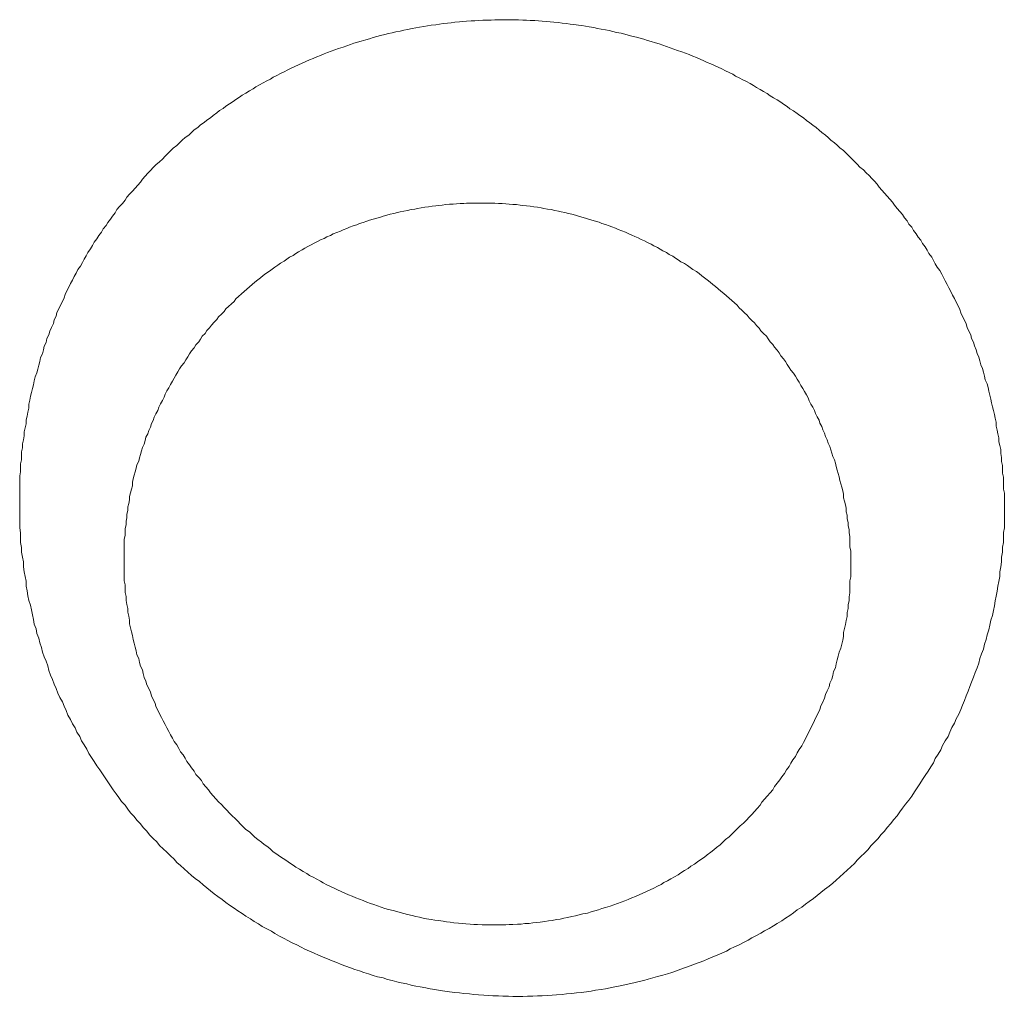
# Model space of a CAD drawing. Header units: millimetres. Extents: x -2274 to 12297, y -16157 to 26321.
# Tile 48 of 256: x -83.37 to -82.28, y -7061.02 to -7059.94. Entities that reach past the tile are written whole.
import ezdxf

# ---------------------------------------------------------------- set-up
doc = ezdxf.new("R2010")
doc.units = ezdxf.units.MM

msp = doc.modelspace()

# ---------------------------------------------------------------- linework, layer by layer
at = {"color": 253, "lineweight": 13}
for points in [[(-83.3673, -7060.4525, 0), (-83.3673, -7060.4481, 0), (-83.3673, -7060.4437, 0), (-83.3663, -7060.4393, 0), (-83.3663, -7060.4349, 0), (-83.3663, -7060.4305, 0), (-83.3653, -7060.4261, 0), (-83.3653, -7060.4217, 0), (-83.3653, -7060.4173, 0), (-83.3643, -7060.4129, 0), (-83.3643, -7060.4085, 0), (-83.3633, -7060.4041, 0), (-83.3623, -7060.3997, 0), (-83.3623, -7060.3953, 0), (-83.3613, -7060.391, 0), (-83.3603, -7060.3866, 0), (-83.3603, -7060.3822, 0), (-83.3593, -7060.3779, 0), (-83.3583, -7060.3735, 0), (-83.3573, -7060.3692, 0), (-83.3573, -7060.3649, 0), (-83.3563, -7060.3606, 0), (-83.3553, -7060.3562, 0), (-83.3543, -7060.3519, 0), (-83.3533, -7060.3476, 0), (-83.3523, -7060.3434, 0), (-83.3513, -7060.3391, 0), (-83.3503, -7060.3348, 0), (-83.3483, -7060.3305, 0), (-83.3473, -7060.3263, 0), (-83.3463, -7060.3221, 0), (-83.3453, -7060.3178, 0), (-83.3443, -7060.3136, 0), (-83.3423, -7060.3094, 0), (-83.3413, -7060.3052, 0), (-83.3403, -7060.301, 0), (-83.3383, -7060.2969, 0), (-83.3373, -7060.2927, 0), (-83.3353, -7060.2886, 0), (-83.3343, -7060.2845, 0), (-83.3323, -7060.2803, 0), (-83.3303, -7060.2762, 0), (-83.3293, -7060.2722, 0), (-83.3273, -7060.2681, 0), (-83.3263, -7060.264, 0), (-83.3243, -7060.26, 0), (-83.3223, -7060.256, 0), (-83.3203, -7060.252, 0), (-83.3183, -7060.248, 0), (-83.3173, -7060.244, 0), (-83.3153, -7060.2401, 0), (-83.3133, -7060.2361, 0), (-83.3113, -7060.2322, 0), (-83.3093, -7060.2283, 0), (-83.3073, -7060.2244, 0), (-83.3053, -7060.2206, 0), (-83.3033, -7060.2167, 0), (-83.3003, -7060.2129, 0), (-83.2983, -7060.2091, 0), (-83.2963, -7060.2053, 0), (-83.2943, -7060.2015, 0), (-83.2923, -7060.1978, 0), (-83.2893, -7060.194, 0), (-83.2873, -7060.1903, 0), (-83.2853, -7060.1866, 0), (-83.2823, -7060.1829, 0), (-83.2803, -7060.1793, 0), (-83.2773, -7060.1756, 0), (-83.2753, -7060.172, 0), (-83.2723, -7060.1684, 0), (-83.2703, -7060.1649, 0), (-83.2673, -7060.1613, 0), (-83.2653, -7060.1578, 0), (-83.2623, -7060.1543, 0), (-83.2603, -7060.1508, 0), (-83.2573, -7060.1473, 0), (-83.2543, -7060.1439, 0), (-83.2513, -7060.1405, 0), (-83.2493, -7060.1371, 0), (-83.2463, -7060.1337, 0), (-83.2433, -7060.1304, 0), (-83.2403, -7060.127, 0), (-83.2373, -7060.1237, 0), (-83.2343, -7060.1205, 0), (-83.2323, -7060.1172, 0), (-83.2293, -7060.114, 0), (-83.2263, -7060.1108, 0), (-83.2233, -7060.1076, 0), (-83.2203, -7060.1045, 0), (-83.2173, -7060.1013, 0), (-83.2133, -7060.0982, 0), (-83.2103, -7060.0952, 0), (-83.2073, -7060.0921, 0), (-83.2043, -7060.0891, 0), (-83.2013, -7060.0861, 0), (-83.1983, -7060.0831, 0), (-83.1943, -7060.0802, 0), (-83.1913, -7060.0772, 0), (-83.1883, -7060.0744, 0), (-83.1853, -7060.0715, 0), (-83.1813, -7060.0687, 0), (-83.1783, -7060.0658, 0), (-83.1753, -7060.0631, 0), (-83.1713, -7060.0603, 0), (-83.1683, -7060.0576, 0), (-83.1643, -7060.0549, 0), (-83.1613, -7060.0522, 0), (-83.1573, -7060.0496, 0), (-83.1543, -7060.047, 0), (-83.1503, -7060.0444, 0), (-83.1473, -7060.0418, 0), (-83.1433, -7060.0393, 0), (-83.1403, -7060.0368, 0), (-83.1363, -7060.0343, 0), (-83.1323, -7060.0319, 0), (-83.1293, -7060.0295, 0), (-83.1253, -7060.0271, 0), (-83.1223, -7060.0248, 0), (-83.1183, -7060.0225, 0), (-83.1143, -7060.0202, 0), (-83.1103, -7060.0179, 0), (-83.1073, -7060.0157, 0), (-83.1033, -7060.0135, 0), (-83.0993, -7060.0113, 0), (-83.0953, -7060.0092, 0), (-83.0913, -7060.0071, 0), (-83.0883, -7060.005, 0), (-83.0843, -7060.003, 0), (-83.0803, -7060.001, 0), (-83.0763, -7059.999, 0), (-83.0723, -7059.9971, 0), (-83.0683, -7059.9952, 0), (-83.0643, -7059.9933, 0), (-83.0603, -7059.9914, 0), (-83.0563, -7059.9896, 0), (-83.0523, -7059.9879, 0), (-83.0483, -7059.9861, 0), (-83.0443, -7059.9844, 0), (-83.0403, -7059.9827, 0), (-83.0363, -7059.9811, 0), (-83.0323, -7059.9795, 0), (-83.0283, -7059.9779, 0), (-83.0243, -7059.9763, 0), (-83.0203, -7059.9748, 0), (-83.0163, -7059.9733, 0), (-83.0113, -7059.9719, 0), (-83.0073, -7059.9705, 0), (-83.0033, -7059.9691, 0), (-82.9993, -7059.9677, 0), (-82.9953, -7059.9664, 0), (-82.9913, -7059.9652, 0), (-82.9863, -7059.9639, 0), (-82.9823, -7059.9627, 0), (-82.9783, -7059.9615, 0), (-82.9743, -7059.9604, 0), (-82.9703, -7059.9593, 0), (-82.9653, -7059.9582, 0), (-82.9613, -7059.9571, 0), (-82.9573, -7059.9561, 0), (-82.9533, -7059.9552, 0), (-82.9483, -7059.9542, 0), (-82.9443, -7059.9533, 0), (-82.9403, -7059.9524, 0), (-82.9353, -7059.9516, 0), (-82.9313, -7059.9508, 0), (-82.9273, -7059.95, 0), (-82.9223, -7059.9493, 0), (-82.9183, -7059.9486, 0), (-82.9143, -7059.9479, 0), (-82.9093, -7059.9473, 0), (-82.9053, -7059.9467, 0), (-82.9013, -7059.9461, 0), (-82.8963, -7059.9456, 0), (-82.8923, -7059.9451, 0), (-82.8883, -7059.9446, 0), (-82.8833, -7059.9442, 0), (-82.8793, -7059.9438, 0), (-82.8753, -7059.9435, 0), (-82.8703, -7059.9431, 0), (-82.8663, -7059.9429, 0), (-82.8623, -7059.9426, 0), (-82.8573, -7059.9424, 0), (-82.8533, -7059.9422, 0), (-82.8483, -7059.9421, 0), (-82.8443, -7059.942, 0), (-82.8403, -7059.9419, 0), (-82.8353, -7059.9418, 0), (-82.8313, -7059.9418, 0), (-82.8273, -7059.9419, 0), (-82.8223, -7059.9419, 0), (-82.8183, -7059.942, 0), (-82.8133, -7059.9422, 0), (-82.8093, -7059.9423, 0), (-82.8053, -7059.9425, 0), (-82.8003, -7059.9428, 0), (-82.7963, -7059.943, 0), (-82.7923, -7059.9433, 0), (-82.7873, -7059.9437, 0), (-82.7833, -7059.9441, 0), (-82.7793, -7059.9445, 0), (-82.7743, -7059.9449, 0), (-82.7703, -7059.9454, 0), (-82.7653, -7059.9459, 0), (-82.7613, -7059.9465, 0), (-82.7573, -7059.947, 0), (-82.7523, -7059.9477, 0), (-82.7483, -7059.9483, 0), (-82.7443, -7059.949, 0), (-82.7403, -7059.9497, 0), (-82.7353, -7059.9505, 0), (-82.7313, -7059.9513, 0), (-82.7273, -7059.9521, 0), (-82.7223, -7059.9529, 0), (-82.7183, -7059.9538, 0), (-82.7143, -7059.9547, 0), (-82.7103, -7059.9557, 0), (-82.7053, -7059.9567, 0), (-82.7013, -7059.9577, 0), (-82.6973, -7059.9588, 0), (-82.6933, -7059.9599, 0), (-82.6883, -7059.961, 0), (-82.6843, -7059.9621, 0), (-82.6803, -7059.9633, 0), (-82.6763, -7059.9646, 0), (-82.6723, -7059.9658, 0), (-82.6673, -7059.9671, 0), (-82.6633, -7059.9684, 0), (-82.6593, -7059.9698, 0), (-82.6553, -7059.9712, 0), (-82.6513, -7059.9726, 0), (-82.6473, -7059.9741, 0), (-82.6433, -7059.9756, 0), (-82.6383, -7059.9771, 0), (-82.6343, -7059.9786, 0), (-82.6303, -7059.9802, 0), (-82.6263, -7059.9818, 0), (-82.6223, -7059.9835, 0), (-82.6183, -7059.9852, 0), (-82.6143, -7059.9869, 0), (-82.6103, -7059.9887, 0), (-82.6063, -7059.9904, 0), (-82.6023, -7059.9922, 0), (-82.5983, -7059.9941, 0), (-82.5943, -7059.996, 0), (-82.5903, -7059.9979, 0), (-82.5863, -7059.9998, 0), (-82.5823, -7060.0018, 0), (-82.5793, -7060.0038, 0), (-82.5753, -7060.0058, 0), (-82.5713, -7060.0078, 0), (-82.5673, -7060.0099, 0), (-82.5633, -7060.0121, 0), (-82.5593, -7060.0142, 0), (-82.5563, -7060.0164, 0), (-82.5523, -7060.0186, 0), (-82.5483, -7060.0208, 0), (-82.5443, -7060.0231, 0), (-82.5413, -7060.0254, 0), (-82.5373, -7060.0277, 0), (-82.5333, -7060.0301, 0), (-82.5293, -7060.0324, 0), (-82.5263, -7060.0348, 0), (-82.5223, -7060.0373, 0), (-82.5193, -7060.0398, 0), (-82.5153, -7060.0422, 0), (-82.5113, -7060.0448, 0), (-82.5083, -7060.0473, 0), (-82.5043, -7060.0499, 0), (-82.5013, -7060.0525, 0), (-82.4973, -7060.0551, 0), (-82.4943, -7060.0578, 0), (-82.4903, -7060.0605, 0), (-82.4873, -7060.0632, 0), (-82.4843, -7060.0659, 0), (-82.4803, -7060.0687, 0), (-82.4773, -7060.0715, 0), (-82.4743, -7060.0743, 0), (-82.4703, -7060.0771, 0), (-82.4673, -7060.08, 0), (-82.4643, -7060.0829, 0), (-82.4603, -7060.0858, 0), (-82.4573, -7060.0888, 0), (-82.4543, -7060.0918, 0), (-82.4513, -7060.0947, 0), (-82.4483, -7060.0978, 0), (-82.4453, -7060.1008, 0), (-82.4423, -7060.1039, 0), (-82.4383, -7060.107, 0), (-82.4353, -7060.1101, 0), (-82.4323, -7060.1132, 0), (-82.4293, -7060.1164, 0), (-82.4263, -7060.1196, 0), (-82.4233, -7060.1228, 0), (-82.4213, -7060.1261, 0), (-82.4183, -7060.1293, 0), (-82.4153, -7060.1326, 0), (-82.4123, -7060.1359, 0), (-82.4093, -7060.1392, 0), (-82.4063, -7060.1426, 0), (-82.4043, -7060.146, 0), (-82.4013, -7060.1494, 0), (-82.3983, -7060.1528, 0), (-82.3953, -7060.1562, 0), (-82.3933, -7060.1597, 0), (-82.3903, -7060.1632, 0), (-82.3883, -7060.1667, 0), (-82.3853, -7060.1702, 0), (-82.3833, -7060.1737, 0), (-82.3803, -7060.1773, 0), (-82.3783, -7060.1809, 0), (-82.3753, -7060.1845, 0), (-82.3733, -7060.1881, 0), (-82.3703, -7060.1918, 0), (-82.3683, -7060.1955, 0), (-82.3663, -7060.1991, 0), (-82.3633, -7060.2029, 0), (-82.3613, -7060.2066, 0), (-82.3593, -7060.2103, 0), (-82.3573, -7060.2141, 0), (-82.3543, -7060.2179, 0), (-82.3523, -7060.2217, 0), (-82.3503, -7060.2255, 0), (-82.3483, -7060.2293, 0), (-82.3463, -7060.2331, 0), (-82.3443, -7060.237, 0), (-82.3423, -7060.2409, 0), (-82.3403, -7060.2448, 0), (-82.3383, -7060.2487, 0), (-82.3363, -7060.2526, 0), (-82.3343, -7060.2566, 0), (-82.3323, -7060.2605, 0), (-82.3313, -7060.2645, 0), (-82.3293, -7060.2685, 0), (-82.3273, -7060.2725, 0), (-82.3253, -7060.2765, 0), (-82.3243, -7060.2805, 0), (-82.3223, -7060.2846, 0), (-82.3203, -7060.2886, 0), (-82.3193, -7060.2927, 0), (-82.3173, -7060.2967, 0), (-82.3163, -7060.3008, 0), (-82.3143, -7060.3049, 0), (-82.3133, -7060.309, 0), (-82.3113, -7060.3132, 0), (-82.3103, -7060.3173, 0), (-82.3093, -7060.3214, 0), (-82.3073, -7060.3256, 0), (-82.3063, -7060.3298, 0), (-82.3053, -7060.3339, 0), (-82.3043, -7060.3381, 0), (-82.3023, -7060.3423, 0), (-82.3013, -7060.3465, 0), (-82.3003, -7060.3507, 0), (-82.2993, -7060.3549, 0), (-82.2983, -7060.3592, 0), (-82.2973, -7060.3634, 0), (-82.2963, -7060.3677, 0), (-82.2953, -7060.3719, 0), (-82.2943, -7060.3762, 0), (-82.2933, -7060.3804, 0), (-82.2923, -7060.3847, 0), (-82.2923, -7060.389, 0), (-82.2913, -7060.3933, 0), (-82.2903, -7060.3976, 0), (-82.2893, -7060.4019, 0), (-82.2893, -7060.4062, 0), (-82.2883, -7060.4105, 0), (-82.2873, -7060.4149, 0), (-82.2873, -7060.4192, 0), (-82.2863, -7060.4235, 0), (-82.2863, -7060.4279, 0), (-82.2853, -7060.4322, 0), (-82.2853, -7060.4366, 0), (-82.2853, -7060.4409, 0), (-82.2843, -7060.4453, 0), (-82.2843, -7060.4496, 0), (-82.2843, -7060.454, 0), (-82.2843, -7060.4584, 0), (-82.2833, -7060.4628, 0), (-82.2833, -7060.4671, 0), (-82.2833, -7060.4715, 0), (-82.2833, -7060.4759, 0), (-82.2833, -7060.4803, 0), (-82.2833, -7060.4847, 0)], [(-82.4523, -7060.5459, 0), (-82.4523, -7060.542, 0), (-82.4523, -7060.538, 0), (-82.4523, -7060.5341, 0), (-82.4523, -7060.5302, 0), (-82.4523, -7060.5262, 0), (-82.4533, -7060.5223, 0), (-82.4533, -7060.5184, 0), (-82.4533, -7060.5145, 0), (-82.4533, -7060.5105, 0), (-82.4543, -7060.5066, 0), (-82.4543, -7060.5027, 0), (-82.4553, -7060.4988, 0), (-82.4553, -7060.4949, 0), (-82.4563, -7060.491, 0), (-82.4563, -7060.4871, 0), (-82.4573, -7060.4833, 0), (-82.4573, -7060.4794, 0), (-82.4583, -7060.4755, 0), (-82.4593, -7060.4717, 0), (-82.4603, -7060.4678, 0), (-82.4603, -7060.464, 0), (-82.4613, -7060.4602, 0), (-82.4623, -7060.4563, 0), (-82.4633, -7060.4525, 0), (-82.4643, -7060.4487, 0), (-82.4653, -7060.4449, 0), (-82.4663, -7060.4411, 0), (-82.4673, -7060.4374, 0), (-82.4683, -7060.4336, 0), (-82.4693, -7060.4299, 0), (-82.4703, -7060.4261, 0), (-82.4723, -7060.4224, 0), (-82.4733, -7060.4187, 0), (-82.4743, -7060.415, 0), (-82.4753, -7060.4113, 0), (-82.4773, -7060.4076, 0), (-82.4783, -7060.404, 0), (-82.4803, -7060.4003, 0), (-82.4813, -7060.3967, 0), (-82.4833, -7060.3931, 0), (-82.4843, -7060.3895, 0), (-82.4863, -7060.3859, 0), (-82.4873, -7060.3823, 0), (-82.4893, -7060.3788, 0), (-82.4913, -7060.3752, 0), (-82.4923, -7060.3717, 0), (-82.4943, -7060.3682, 0), (-82.4963, -7060.3647, 0), (-82.4983, -7060.3613, 0), (-82.4993, -7060.3578, 0), (-82.5013, -7060.3544, 0), (-82.5033, -7060.351, 0), (-82.5053, -7060.3476, 0), (-82.5073, -7060.3442, 0), (-82.5093, -7060.3408, 0), (-82.5113, -7060.3375, 0), (-82.5133, -7060.3342, 0), (-82.5153, -7060.3309, 0), (-82.5183, -7060.3276, 0), (-82.5203, -7060.3244, 0), (-82.5223, -7060.3211, 0), (-82.5243, -7060.3179, 0), (-82.5263, -7060.3148, 0), (-82.5293, -7060.3116, 0), (-82.5313, -7060.3084, 0), (-82.5333, -7060.3053, 0), (-82.5363, -7060.3022, 0), (-82.5383, -7060.2992, 0), (-82.5413, -7060.2961, 0), (-82.5433, -7060.2931, 0), (-82.5453, -7060.2901, 0), (-82.5483, -7060.2871, 0), (-82.5513, -7060.2842, 0), (-82.5533, -7060.2812, 0), (-82.5563, -7060.2783, 0), (-82.5583, -7060.2755, 0), (-82.5613, -7060.2726, 0), (-82.5643, -7060.2698, 0), (-82.5663, -7060.267, 0), (-82.5693, -7060.2642, 0), (-82.5723, -7060.2615, 0), (-82.5753, -7060.2587, 0), (-82.5773, -7060.256, 0), (-82.5803, -7060.2534, 0), (-82.5833, -7060.2507, 0), (-82.5863, -7060.2481, 0), (-82.5893, -7060.2455, 0), (-82.5923, -7060.243, 0), (-82.5953, -7060.2404, 0), (-82.5983, -7060.2379, 0), (-82.6013, -7060.2355, 0), (-82.6043, -7060.233, 0), (-82.6073, -7060.2306, 0), (-82.6103, -7060.2282, 0), (-82.6133, -7060.2259, 0), (-82.6163, -7060.2235, 0), (-82.6193, -7060.2212, 0), (-82.6223, -7060.219, 0), (-82.6263, -7060.2167, 0), (-82.6293, -7060.2145, 0), (-82.6323, -7060.2124, 0), (-82.6353, -7060.2102, 0), (-82.6393, -7060.2081, 0), (-82.6423, -7060.206, 0), (-82.6453, -7060.204, 0), (-82.6483, -7060.2019, 0), (-82.6523, -7060.2, 0), (-82.6553, -7060.198, 0), (-82.6593, -7060.1961, 0), (-82.6623, -7060.1942, 0), (-82.6653, -7060.1923, 0), (-82.6693, -7060.1905, 0), (-82.6723, -7060.1887, 0), (-82.6763, -7060.187, 0), (-82.6793, -7060.1852, 0), (-82.6833, -7060.1835, 0), (-82.6863, -7060.1819, 0), (-82.6903, -7060.1803, 0), (-82.6933, -7060.1787, 0), (-82.6973, -7060.1771, 0), (-82.7003, -7060.1756, 0), (-82.7043, -7060.1741, 0), (-82.7083, -7060.1726, 0), (-82.7113, -7060.1712, 0), (-82.7153, -7060.1698, 0), (-82.7183, -7060.1685, 0), (-82.7223, -7060.1672, 0), (-82.7263, -7060.1659, 0), (-82.7293, -7060.1646, 0), (-82.7333, -7060.1634, 0), (-82.7373, -7060.1622, 0), (-82.7413, -7060.1611, 0), (-82.7443, -7060.16, 0), (-82.7483, -7060.1589, 0), (-82.7523, -7060.1579, 0), (-82.7553, -7060.1569, 0), (-82.7593, -7060.1559, 0), (-82.7633, -7060.155, 0), (-82.7673, -7060.1541, 0), (-82.7713, -7060.1532, 0), (-82.7743, -7060.1524, 0), (-82.7783, -7060.1516, 0), (-82.7823, -7060.1508, 0), (-82.7863, -7060.1501, 0), (-82.7903, -7060.1494, 0), (-82.7933, -7060.1488, 0), (-82.7973, -7060.1482, 0), (-82.8013, -7060.1476, 0), (-82.8053, -7060.1471, 0), (-82.8093, -7060.1466, 0), (-82.8133, -7060.1461, 0), (-82.8163, -7060.1457, 0), (-82.8203, -7060.1453, 0), (-82.8243, -7060.145, 0), (-82.8283, -7060.1447, 0), (-82.8323, -7060.1444, 0), (-82.8363, -7060.1441, 0), (-82.8403, -7060.1439, 0), (-82.8443, -7060.1438, 0), (-82.8473, -7060.1436, 0), (-82.8513, -7060.1435, 0), (-82.8553, -7060.1435, 0), (-82.8593, -7060.1435, 0), (-82.8633, -7060.1435, 0), (-82.8673, -7060.1435, 0), (-82.8713, -7060.1436, 0), (-82.8753, -7060.1438, 0), (-82.8783, -7060.1439, 0), (-82.8823, -7060.1441, 0), (-82.8863, -7060.1444, 0), (-82.8903, -7060.1446, 0), (-82.8943, -7060.1449, 0), (-82.8983, -7060.1453, 0), (-82.9023, -7060.1457, 0), (-82.9063, -7060.1461, 0), (-82.9093, -7060.1466, 0), (-82.9133, -7060.1471, 0), (-82.9173, -7060.1476, 0), (-82.9213, -7060.1482, 0), (-82.9253, -7060.1488, 0), (-82.9293, -7060.1494, 0), (-82.9323, -7060.1501, 0), (-82.9363, -7060.1508, 0), (-82.9403, -7060.1516, 0), (-82.9443, -7060.1524, 0), (-82.9483, -7060.1532, 0), (-82.9513, -7060.1541, 0), (-82.9553, -7060.155, 0), (-82.9593, -7060.1559, 0), (-82.9633, -7060.1569, 0), (-82.9673, -7060.1579, 0), (-82.9703, -7060.159, 0), (-82.9743, -7060.1601, 0), (-82.9783, -7060.1612, 0), (-82.9823, -7060.1623, 0), (-82.9853, -7060.1635, 0), (-82.9893, -7060.1648, 0), (-82.9933, -7060.166, 0), (-82.9963, -7060.1674, 0), (-83.0003, -7060.1687, 0), (-83.0043, -7060.1701, 0), (-83.0073, -7060.1715, 0), (-83.0113, -7060.1729, 0), (-83.0143, -7060.1744, 0), (-83.0183, -7060.176, 0), (-83.0223, -7060.1775, 0), (-83.0253, -7060.1791, 0), (-83.0293, -7060.1807, 0), (-83.0323, -7060.1824, 0), (-83.0363, -7060.1841, 0), (-83.0393, -7060.1859, 0), (-83.0433, -7060.1876, 0), (-83.0463, -7060.1895, 0), (-83.0503, -7060.1913, 0), (-83.0533, -7060.1932, 0), (-83.0563, -7060.1951, 0), (-83.0603, -7060.1971, 0), (-83.0633, -7060.199, 0), (-83.0663, -7060.2011, 0), (-83.0703, -7060.2031, 0), (-83.0733, -7060.2052, 0), (-83.0763, -7060.2074, 0), (-83.0803, -7060.2095, 0), (-83.0833, -7060.2117, 0), (-83.0863, -7060.214, 0), (-83.0893, -7060.2162, 0), (-83.0923, -7060.2186, 0), (-83.0963, -7060.2209, 0), (-83.0993, -7060.2233, 0), (-83.1023, -7060.2257, 0), (-83.1053, -7060.2281, 0), (-83.1083, -7060.2306, 0), (-83.1113, -7060.2331, 0), (-83.1143, -7060.2357, 0), (-83.1173, -7060.2383, 0), (-83.1203, -7060.2409, 0), (-83.1233, -7060.2435, 0), (-83.1263, -7060.2462, 0), (-83.1293, -7060.2489, 0), (-83.1313, -7060.2517, 0), (-83.1343, -7060.2545, 0), (-83.1373, -7060.2573, 0), (-83.1403, -7060.2601, 0), (-83.1423, -7060.263, 0), (-83.1453, -7060.2659, 0), (-83.1483, -7060.2688, 0), (-83.1503, -7060.2718, 0), (-83.1533, -7060.2747, 0), (-83.1563, -7060.2778, 0), (-83.1583, -7060.2808, 0), (-83.1613, -7060.2839, 0), (-83.1633, -7060.287, 0), (-83.1663, -7060.2901, 0), (-83.1683, -7060.2932, 0), (-83.1703, -7060.2964, 0), (-83.1733, -7060.2996, 0), (-83.1753, -7060.3028, 0), (-83.1783, -7060.306, 0), (-83.1803, -7060.3093, 0), (-83.1823, -7060.3126, 0), (-83.1843, -7060.3159, 0), (-83.1863, -7060.3193, 0), (-83.1893, -7060.3226, 0), (-83.1913, -7060.326, 0), (-83.1933, -7060.3294, 0), (-83.1953, -7060.3328, 0), (-83.1973, -7060.3363, 0), (-83.1993, -7060.3397, 0), (-83.2013, -7060.3432, 0), (-83.2033, -7060.3467, 0), (-83.2053, -7060.3502, 0), (-83.2073, -7060.3537, 0), (-83.2083, -7060.3573, 0), (-83.2103, -7060.3609, 0), (-83.2123, -7060.3645, 0), (-83.2143, -7060.3681, 0), (-83.2153, -7060.3717, 0), (-83.2173, -7060.3753, 0), (-83.2193, -7060.379, 0), (-83.2203, -7060.3827, 0), (-83.2223, -7060.3863, 0), (-83.2233, -7060.39, 0), (-83.2253, -7060.3937, 0), (-83.2263, -7060.3975, 0), (-83.2283, -7060.4012, 0), (-83.2293, -7060.405, 0), (-83.2303, -7060.4087, 0), (-83.2323, -7060.4125, 0), (-83.2333, -7060.4163, 0), (-83.2343, -7060.4201, 0), (-83.2353, -7060.4239, 0), (-83.2363, -7060.4277, 0), (-83.2383, -7060.4315, 0), (-83.2393, -7060.4353, 0), (-83.2403, -7060.4392, 0), (-83.2413, -7060.443, 0), (-83.2423, -7060.4469, 0), (-83.2433, -7060.4508, 0), (-83.2433, -7060.4546, 0), (-83.2443, -7060.4585, 0), (-83.2453, -7060.4624, 0), (-83.2463, -7060.4663, 0), (-83.2463, -7060.4702, 0), (-83.2473, -7060.4741, 0), (-83.2483, -7060.478, 0), (-83.2483, -7060.4819, 0), (-83.2493, -7060.4858, 0), (-83.2493, -7060.4898, 0), (-83.2503, -7060.4937, 0), (-83.2503, -7060.4976, 0), (-83.2513, -7060.5015, 0), (-83.2513, -7060.5055, 0), (-83.2513, -7060.5094, 0), (-83.2523, -7060.5133, 0), (-83.2523, -7060.5173, 0), (-83.2523, -7060.5212, 0), (-83.2523, -7060.5251, 0), (-83.2523, -7060.5291, 0), (-83.2523, -7060.533, 0)], [(-82.2833, -7060.4847, 0), (-82.2833, -7060.4901, 0), (-82.2833, -7060.4954, 0), (-82.2833, -7060.5008, 0), (-82.2843, -7060.5062, 0), (-82.2843, -7060.5116, 0), (-82.2843, -7060.517, 0), (-82.2853, -7060.5223, 0), (-82.2853, -7060.5277, 0), (-82.2863, -7060.5331, 0), (-82.2863, -7060.5385, 0), (-82.2873, -7060.5439, 0), (-82.2883, -7060.5492, 0), (-82.2883, -7060.5546, 0), (-82.2893, -7060.56, 0), (-82.2903, -7060.5653, 0), (-82.2913, -7060.5707, 0), (-82.2923, -7060.576, 0), (-82.2933, -7060.5814, 0), (-82.2943, -7060.5867, 0), (-82.2953, -7060.592, 0), (-82.2963, -7060.5973, 0), (-82.2983, -7060.6027, 0), (-82.2993, -7060.608, 0), (-82.3003, -7060.6132, 0), (-82.3023, -7060.6185, 0), (-82.3033, -7060.6238, 0), (-82.3053, -7060.629, 0), (-82.3063, -7060.6343, 0), (-82.3083, -7060.6395, 0), (-82.3103, -7060.6447, 0), (-82.3113, -7060.6499, 0), (-82.3133, -7060.6551, 0), (-82.3153, -7060.6603, 0), (-82.3173, -7060.6654, 0), (-82.3193, -7060.6706, 0), (-82.3213, -7060.6757, 0), (-82.3233, -7060.6808, 0), (-82.3253, -7060.6859, 0), (-82.3273, -7060.6909, 0), (-82.3293, -7060.696, 0), (-82.3313, -7060.701, 0), (-82.3333, -7060.706, 0), (-82.3363, -7060.711, 0), (-82.3383, -7060.7159, 0), (-82.3413, -7060.7208, 0), (-82.3433, -7060.7258, 0), (-82.3453, -7060.7306, 0), (-82.3483, -7060.7355, 0), (-82.3513, -7060.7403, 0), (-82.3533, -7060.7451, 0), (-82.3563, -7060.7499, 0), (-82.3593, -7060.7547, 0), (-82.3613, -7060.7594, 0), (-82.3643, -7060.7641, 0), (-82.3673, -7060.7687, 0), (-82.3703, -7060.7734, 0), (-82.3733, -7060.778, 0), (-82.3763, -7060.7825, 0), (-82.3793, -7060.7871, 0), (-82.3823, -7060.7916, 0), (-82.3853, -7060.7961, 0), (-82.3883, -7060.8005, 0), (-82.3923, -7060.8049, 0), (-82.3953, -7060.8093, 0), (-82.3983, -7060.8136, 0), (-82.4013, -7060.8179, 0), (-82.4053, -7060.8222, 0), (-82.4083, -7060.8264, 0), (-82.4123, -7060.8306, 0), (-82.4153, -7060.8348, 0), (-82.4193, -7060.8389, 0), (-82.4223, -7060.8429, 0), (-82.4263, -7060.847, 0), (-82.4303, -7060.851, 0), (-82.4333, -7060.8549, 0), (-82.4373, -7060.8588, 0), (-82.4413, -7060.8627, 0), (-82.4453, -7060.8665, 0), (-82.4483, -7060.8703, 0), (-82.4523, -7060.874, 0), (-82.4563, -7060.8777, 0), (-82.4603, -7060.8813, 0), (-82.4643, -7060.8849, 0), (-82.4683, -7060.8885, 0), (-82.4723, -7060.892, 0), (-82.4763, -7060.8954, 0), (-82.4813, -7060.8988, 0), (-82.4853, -7060.9022, 0), (-82.4893, -7060.9055, 0), (-82.4933, -7060.9088, 0), (-82.4983, -7060.912, 0), (-82.5023, -7060.9152, 0), (-82.5063, -7060.9184, 0), (-82.5113, -7060.9214, 0), (-82.5153, -7060.9245, 0), (-82.5193, -7060.9275, 0), (-82.5243, -7060.9304, 0), (-82.5283, -7060.9333, 0), (-82.5333, -7060.9362, 0), (-82.5373, -7060.939, 0), (-82.5423, -7060.9417, 0), (-82.5473, -7060.9445, 0), (-82.5513, -7060.9471, 0), (-82.5563, -7060.9497, 0), (-82.5613, -7060.9523, 0), (-82.5653, -7060.9548, 0), (-82.5703, -7060.9573, 0), (-82.5753, -7060.9597, 0), (-82.5803, -7060.9621, 0), (-82.5853, -7060.9644, 0), (-82.5893, -7060.9667, 0), (-82.5943, -7060.9689, 0), (-82.5993, -7060.9711, 0), (-82.6043, -7060.9732, 0), (-82.6093, -7060.9753, 0), (-82.6143, -7060.9773, 0), (-82.6193, -7060.9793, 0), (-82.6243, -7060.9812, 0), (-82.6293, -7060.9831, 0), (-82.6343, -7060.9849, 0), (-82.6393, -7060.9867, 0), (-82.6443, -7060.9884, 0), (-82.6493, -7060.9901, 0), (-82.6543, -7060.9917, 0), (-82.6593, -7060.9933, 0), (-82.6653, -7060.9948, 0), (-82.6703, -7060.9962, 0), (-82.6753, -7060.9977, 0), (-82.6803, -7060.999, 0), (-82.6853, -7061.0003, 0), (-82.6913, -7061.0016, 0), (-82.6963, -7061.0028, 0), (-82.7013, -7061.004, 0), (-82.7063, -7061.0051, 0), (-82.7123, -7061.0061, 0), (-82.7173, -7061.0071, 0), (-82.7223, -7061.0081, 0), (-82.7273, -7061.009, 0), (-82.7333, -7061.0098, 0), (-82.7383, -7061.0107, 0), (-82.7433, -7061.0114, 0), (-82.7493, -7061.0121, 0), (-82.7543, -7061.0127, 0), (-82.7593, -7061.0133, 0), (-82.7653, -7061.0139, 0), (-82.7703, -7061.0144, 0), (-82.7763, -7061.0148, 0), (-82.7813, -7061.0152, 0), (-82.7863, -7061.0155, 0), (-82.7923, -7061.0158, 0), (-82.7973, -7061.0161, 0), (-82.8023, -7061.0162, 0), (-82.8083, -7061.0164, 0), (-82.8133, -7061.0165, 0), (-82.8193, -7061.0165, 0), (-82.8243, -7061.0165, 0), (-82.8293, -7061.0164, 0), (-82.8353, -7061.0163, 0), (-82.8403, -7061.0161, 0), (-82.8463, -7061.0159, 0), (-82.8513, -7061.0156, 0), (-82.8563, -7061.0153, 0), (-82.8623, -7061.0149, 0), (-82.8673, -7061.0144, 0), (-82.8723, -7061.0139, 0), (-82.8783, -7061.0134, 0), (-82.8833, -7061.0128, 0), (-82.8883, -7061.0122, 0), (-82.8943, -7061.0115, 0), (-82.8993, -7061.0107, 0), (-82.9043, -7061.0099, 0), (-82.9103, -7061.0091, 0), (-82.9153, -7061.0082, 0), (-82.9203, -7061.0072, 0), (-82.9263, -7061.0062, 0), (-82.9313, -7061.0052, 0), (-82.9363, -7061.0041, 0), (-82.9413, -7061.0029, 0), (-82.9473, -7061.0017, 0), (-82.9523, -7061.0004, 0), (-82.9573, -7060.9991, 0), (-82.9623, -7060.9978, 0), (-82.9673, -7060.9963, 0), (-82.9733, -7060.9949, 0), (-82.9783, -7060.9934, 0), (-82.9833, -7060.9918, 0), (-82.9883, -7060.9902, 0), (-82.9933, -7060.9885, 0), (-82.9983, -7060.9868, 0), (-83.0033, -7060.985, 0), (-83.0083, -7060.9832, 0), (-83.0133, -7060.9813, 0), (-83.0183, -7060.9794, 0), (-83.0233, -7060.9774, 0), (-83.0283, -7060.9754, 0), (-83.0333, -7060.9733, 0), (-83.0383, -7060.9712, 0), (-83.0433, -7060.9691, 0), (-83.0483, -7060.9669, 0), (-83.0533, -7060.9646, 0), (-83.0573, -7060.9623, 0), (-83.0623, -7060.96, 0), (-83.0673, -7060.9576, 0), (-83.0723, -7060.9551, 0), (-83.0763, -7060.9527, 0), (-83.0813, -7060.9501, 0), (-83.0863, -7060.9475, 0), (-83.0903, -7060.9449, 0), (-83.0953, -7060.9423, 0), (-83.1003, -7060.9395, 0), (-83.1043, -7060.9368, 0), (-83.1093, -7060.934, 0), (-83.1133, -7060.9311, 0), (-83.1183, -7060.9282, 0), (-83.1223, -7060.9253, 0), (-83.1273, -7060.9223, 0), (-83.1313, -7060.9193, 0), (-83.1363, -7060.9163, 0), (-83.1403, -7060.9132, 0), (-83.1443, -7060.91, 0), (-83.1493, -7060.9068, 0), (-83.1533, -7060.9036, 0), (-83.1573, -7060.9003, 0), (-83.1613, -7060.897, 0), (-83.1653, -7060.8937, 0), (-83.1693, -7060.8903, 0), (-83.1743, -7060.8868, 0), (-83.1783, -7060.8834, 0), (-83.1823, -7060.8799, 0), (-83.1863, -7060.8763, 0), (-83.1903, -7060.8727, 0), (-83.1943, -7060.8691, 0), (-83.1973, -7060.8654, 0), (-83.2013, -7060.8617, 0), (-83.2053, -7060.858, 0), (-83.2093, -7060.8542, 0), (-83.2133, -7060.8504, 0), (-83.2163, -7060.8466, 0), (-83.2203, -7060.8427, 0), (-83.2243, -7060.8388, 0), (-83.2273, -7060.8348, 0), (-83.2313, -7060.8308, 0), (-83.2343, -7060.8268, 0), (-83.2383, -7060.8228, 0), (-83.2413, -7060.8187, 0), (-83.2453, -7060.8146, 0), (-83.2483, -7060.8104, 0), (-83.2513, -7060.8062, 0), (-83.2553, -7060.802, 0), (-83.2583, -7060.7978, 0), (-83.2613, -7060.7935, 0), (-83.2643, -7060.7892, 0), (-83.2673, -7060.7849, 0), (-83.2703, -7060.7805, 0), (-83.2733, -7060.7761, 0), (-83.2763, -7060.7717, 0), (-83.2793, -7060.7672, 0), (-83.2823, -7060.7627, 0), (-83.2853, -7060.7582, 0), (-83.2883, -7060.7537, 0), (-83.2913, -7060.7491, 0), (-83.2933, -7060.7445, 0), (-83.2963, -7060.7399, 0), (-83.2993, -7060.7353, 0), (-83.3013, -7060.7306, 0), (-83.3043, -7060.7259, 0), (-83.3063, -7060.7212, 0), (-83.3093, -7060.7165, 0), (-83.3113, -7060.7117, 0), (-83.3143, -7060.7069, 0), (-83.3163, -7060.7021, 0), (-83.3183, -7060.6973, 0), (-83.3203, -7060.6924, 0), (-83.3233, -7060.6876, 0), (-83.3253, -7060.6827, 0), (-83.3273, -7060.6778, 0), (-83.3293, -7060.6728, 0), (-83.3313, -7060.6679, 0), (-83.3333, -7060.6629, 0), (-83.3353, -7060.6579, 0), (-83.3363, -7060.6529, 0), (-83.3383, -7060.6478, 0), (-83.3403, -7060.6428, 0), (-83.3423, -7060.6377, 0), (-83.3433, -7060.6326, 0), (-83.3453, -7060.6275, 0), (-83.3463, -7060.6224, 0), (-83.3483, -7060.6173, 0), (-83.3493, -7060.6121, 0), (-83.3513, -7060.6069, 0), (-83.3523, -7060.6018, 0), (-83.3533, -7060.5966, 0), (-83.3543, -7060.5913, 0), (-83.3553, -7060.5861, 0), (-83.3573, -7060.5809, 0), (-83.3583, -7060.5756, 0), (-83.3593, -7060.5704, 0), (-83.3603, -7060.5651, 0), (-83.3603, -7060.5598, 0), (-83.3613, -7060.5545, 0), (-83.3623, -7060.5492, 0), (-83.3633, -7060.5439, 0), (-83.3633, -7060.5385, 0), (-83.3643, -7060.5332, 0), (-83.3653, -7060.5278, 0), (-83.3653, -7060.5225, 0), (-83.3663, -7060.5171, 0), (-83.3663, -7060.5118, 0), (-83.3663, -7060.5064, 0), (-83.3673, -7060.501, 0), (-83.3673, -7060.4956, 0), (-83.3673, -7060.4902, 0), (-83.3673, -7060.4849, 0), (-83.3673, -7060.4795, 0), (-83.3673, -7060.4741, 0), (-83.3673, -7060.4687, 0), (-83.3673, -7060.4633, 0), (-83.3673, -7060.4579, 0), (-83.3673, -7060.4525, 0)], [(-83.2523, -7060.533, 0), (-83.2523, -7060.5374, 0), (-83.2523, -7060.5417, 0), (-83.2523, -7060.5461, 0), (-83.2523, -7060.5505, 0), (-83.2523, -7060.5548, 0), (-83.2523, -7060.5592, 0), (-83.2513, -7060.5636, 0), (-83.2513, -7060.5679, 0), (-83.2513, -7060.5722, 0), (-83.2503, -7060.5766, 0), (-83.2503, -7060.5809, 0), (-83.2493, -7060.5852, 0), (-83.2483, -7060.5896, 0), (-83.2483, -7060.5939, 0), (-83.2473, -7060.5982, 0), (-83.2463, -7060.6025, 0), (-83.2463, -7060.6067, 0), (-83.2453, -7060.611, 0), (-83.2443, -7060.6153, 0), (-83.2433, -7060.6195, 0), (-83.2423, -7060.6238, 0), (-83.2413, -7060.628, 0), (-83.2403, -7060.6322, 0), (-83.2393, -7060.6364, 0), (-83.2383, -7060.6406, 0), (-83.2363, -7060.6448, 0), (-83.2353, -7060.649, 0), (-83.2343, -7060.6531, 0), (-83.2323, -7060.6573, 0), (-83.2313, -7060.6614, 0), (-83.2303, -7060.6655, 0), (-83.2283, -7060.6696, 0), (-83.2273, -7060.6737, 0), (-83.2253, -7060.6777, 0), (-83.2233, -7060.6818, 0), (-83.2223, -7060.6858, 0), (-83.2203, -7060.6898, 0), (-83.2183, -7060.6938, 0), (-83.2173, -7060.6977, 0), (-83.2153, -7060.7017, 0), (-83.2133, -7060.7056, 0), (-83.2113, -7060.7095, 0), (-83.2093, -7060.7134, 0), (-83.2073, -7060.7172, 0), (-83.2053, -7060.7211, 0), (-83.2033, -7060.7249, 0), (-83.2013, -7060.7287, 0), (-83.1993, -7060.7324, 0), (-83.1973, -7060.7362, 0), (-83.1943, -7060.7399, 0), (-83.1923, -7060.7436, 0), (-83.1903, -7060.7473, 0), (-83.1873, -7060.7509, 0), (-83.1853, -7060.7545, 0), (-83.1833, -7060.7581, 0), (-83.1803, -7060.7617, 0), (-83.1783, -7060.7652, 0), (-83.1753, -7060.7687, 0), (-83.1733, -7060.7722, 0), (-83.1703, -7060.7757, 0), (-83.1673, -7060.7791, 0), (-83.1653, -7060.7825, 0), (-83.1623, -7060.7859, 0), (-83.1593, -7060.7892, 0), (-83.1573, -7060.7925, 0), (-83.1543, -7060.7958, 0), (-83.1513, -7060.799, 0), (-83.1483, -7060.8023, 0), (-83.1453, -7060.8055, 0), (-83.1423, -7060.8086, 0), (-83.1393, -7060.8117, 0), (-83.1363, -7060.8148, 0), (-83.1333, -7060.8179, 0), (-83.1303, -7060.8209, 0), (-83.1273, -7060.8239, 0), (-83.1243, -7060.8269, 0), (-83.1213, -7060.8299, 0), (-83.1183, -7060.8328, 0), (-83.1143, -7060.8356, 0), (-83.1113, -7060.8385, 0), (-83.1083, -7060.8413, 0), (-83.1053, -7060.844, 0), (-83.1013, -7060.8468, 0), (-83.0983, -7060.8495, 0), (-83.0943, -7060.8521, 0), (-83.0913, -7060.8547, 0), (-83.0883, -7060.8573, 0), (-83.0843, -7060.8599, 0), (-83.0813, -7060.8624, 0), (-83.0773, -7060.8649, 0), (-83.0733, -7060.8673, 0), (-83.0703, -7060.8697, 0), (-83.0663, -7060.8721, 0), (-83.0633, -7060.8744, 0), (-83.0593, -7060.8767, 0), (-83.0553, -7060.879, 0), (-83.0513, -7060.8812, 0), (-83.0483, -7060.8834, 0), (-83.0443, -7060.8855, 0), (-83.0403, -7060.8876, 0), (-83.0363, -7060.8897, 0), (-83.0333, -7060.8917, 0), (-83.0293, -7060.8937, 0), (-83.0253, -7060.8956, 0), (-83.0213, -7060.8975, 0), (-83.0173, -7060.8994, 0), (-83.0133, -7060.9012, 0), (-83.0093, -7060.903, 0), (-83.0053, -7060.9047, 0), (-83.0013, -7060.9064, 0), (-82.9973, -7060.908, 0), (-82.9933, -7060.9096, 0), (-82.9893, -7060.9112, 0), (-82.9853, -7060.9127, 0), (-82.9813, -7060.9142, 0), (-82.9773, -7060.9156, 0), (-82.9733, -7060.917, 0), (-82.9693, -7060.9184, 0), (-82.9653, -7060.9197, 0), (-82.9613, -7060.9209, 0), (-82.9563, -7060.9221, 0), (-82.9523, -7060.9233, 0), (-82.9483, -7060.9244, 0), (-82.9443, -7060.9255, 0), (-82.9403, -7060.9266, 0), (-82.9353, -7060.9276, 0), (-82.9313, -7060.9285, 0), (-82.9273, -7060.9294, 0), (-82.9233, -7060.9303, 0), (-82.9193, -7060.9311, 0), (-82.9143, -7060.9318, 0), (-82.9103, -7060.9326, 0), (-82.9063, -7060.9332, 0), (-82.9013, -7060.9339, 0), (-82.8973, -7060.9345, 0), (-82.8933, -7060.935, 0), (-82.8893, -7060.9355, 0), (-82.8843, -7060.9359, 0), (-82.8803, -7060.9363, 0), (-82.8763, -7060.9367, 0), (-82.8713, -7060.937, 0), (-82.8673, -7060.9373, 0), (-82.8633, -7060.9375, 0), (-82.8583, -7060.9377, 0), (-82.8543, -7060.9378, 0), (-82.8503, -7060.9379, 0), (-82.8453, -7060.9379, 0), (-82.8413, -7060.9379, 0), (-82.8373, -7060.9379, 0), (-82.8323, -7060.9378, 0), (-82.8283, -7060.9376, 0), (-82.8243, -7060.9374, 0), (-82.8193, -7060.9372, 0), (-82.8153, -7060.9369, 0), (-82.8113, -7060.9365, 0), (-82.8063, -7060.9362, 0), (-82.8023, -7060.9357, 0), (-82.7983, -7060.9352, 0), (-82.7943, -7060.9347, 0), (-82.7893, -7060.9341, 0), (-82.7853, -7060.9335, 0), (-82.7813, -7060.9329, 0), (-82.7763, -7060.9321, 0), (-82.7723, -7060.9314, 0), (-82.7683, -7060.9306, 0), (-82.7643, -7060.9297, 0), (-82.7593, -7060.9288, 0), (-82.7553, -7060.9279, 0), (-82.7513, -7060.9269, 0), (-82.7473, -7060.9258, 0), (-82.7423, -7060.9248, 0), (-82.7383, -7060.9236, 0), (-82.7343, -7060.9225, 0), (-82.7303, -7060.9212, 0), (-82.7263, -7060.92, 0), (-82.7223, -7060.9186, 0), (-82.7173, -7060.9173, 0), (-82.7133, -7060.9159, 0), (-82.7093, -7060.9144, 0), (-82.7053, -7060.9129, 0), (-82.7013, -7060.9114, 0), (-82.6973, -7060.9098, 0), (-82.6933, -7060.9081, 0), (-82.6893, -7060.9065, 0), (-82.6853, -7060.9047, 0), (-82.6813, -7060.903, 0), (-82.6773, -7060.9011, 0), (-82.6733, -7060.8993, 0), (-82.6693, -7060.8974, 0), (-82.6653, -7060.8954, 0), (-82.6613, -7060.8934, 0), (-82.6583, -7060.8914, 0), (-82.6543, -7060.8893, 0), (-82.6503, -7060.8871, 0), (-82.6463, -7060.885, 0), (-82.6423, -7060.8827, 0), (-82.6393, -7060.8805, 0), (-82.6353, -7060.8782, 0), (-82.6313, -7060.8758, 0), (-82.6283, -7060.8734, 0), (-82.6243, -7060.8709, 0), (-82.6213, -7060.8684, 0), (-82.6173, -7060.8659, 0), (-82.6133, -7060.8633, 0), (-82.6103, -7060.8607, 0), (-82.6063, -7060.858, 0), (-82.6033, -7060.8553, 0), (-82.6003, -7060.8526, 0), (-82.5963, -7060.8498, 0), (-82.5933, -7060.8469, 0), (-82.5903, -7060.844, 0), (-82.5863, -7060.8411, 0), (-82.5833, -7060.8381, 0), (-82.5803, -7060.8351, 0), (-82.5773, -7060.8321, 0), (-82.5743, -7060.829, 0), (-82.5703, -7060.8259, 0), (-82.5673, -7060.8227, 0), (-82.5643, -7060.8195, 0), (-82.5613, -7060.8163, 0), (-82.5583, -7060.813, 0), (-82.5553, -7060.8097, 0), (-82.5523, -7060.8063, 0), (-82.5503, -7060.803, 0), (-82.5473, -7060.7996, 0), (-82.5443, -7060.7961, 0), (-82.5413, -7060.7926, 0), (-82.5383, -7060.7891, 0), (-82.5363, -7060.7856, 0), (-82.5333, -7060.782, 0), (-82.5303, -7060.7784, 0), (-82.5283, -7060.7748, 0), (-82.5253, -7060.7711, 0), (-82.5233, -7060.7674, 0), (-82.5203, -7060.7637, 0), (-82.5183, -7060.76, 0), (-82.5163, -7060.7562, 0), (-82.5133, -7060.7524, 0), (-82.5113, -7060.7486, 0), (-82.5093, -7060.7447, 0), (-82.5063, -7060.7409, 0), (-82.5043, -7060.737, 0), (-82.5023, -7060.7331, 0), (-82.5003, -7060.7291, 0), (-82.4983, -7060.7251, 0), (-82.4963, -7060.7212, 0), (-82.4943, -7060.7171, 0), (-82.4923, -7060.7131, 0), (-82.4903, -7060.7091, 0), (-82.4883, -7060.705, 0), (-82.4863, -7060.7009, 0), (-82.4853, -7060.6968, 0), (-82.4833, -7060.6927, 0), (-82.4813, -7060.6885, 0), (-82.4803, -7060.6844, 0), (-82.4783, -7060.6802, 0), (-82.4763, -7060.676, 0), (-82.4753, -7060.6718, 0), (-82.4733, -7060.6676, 0), (-82.4723, -7060.6634, 0), (-82.4713, -7060.6591, 0), (-82.4693, -7060.6549, 0), (-82.4683, -7060.6506, 0), (-82.4673, -7060.6463, 0), (-82.4663, -7060.642, 0), (-82.4653, -7060.6377, 0), (-82.4633, -7060.6334, 0), (-82.4623, -7060.6291, 0), (-82.4613, -7060.6247, 0), (-82.4603, -7060.6204, 0), (-82.4603, -7060.616, 0), (-82.4593, -7060.6117, 0), (-82.4583, -7060.6073, 0), (-82.4573, -7060.603, 0), (-82.4563, -7060.5986, 0), (-82.4563, -7060.5942, 0), (-82.4553, -7060.5898, 0), (-82.4553, -7060.5854, 0), (-82.4543, -7060.5811, 0), (-82.4543, -7060.5767, 0), (-82.4533, -7060.5723, 0), (-82.4533, -7060.5679, 0), (-82.4533, -7060.5635, 0), (-82.4533, -7060.5591, 0), (-82.4523, -7060.5547, 0), (-82.4523, -7060.5503, 0), (-82.4523, -7060.5459, 0)]]:
    msp.add_polyline3d(points, dxfattribs=at)

doc.saveas('drawing.dxf')
